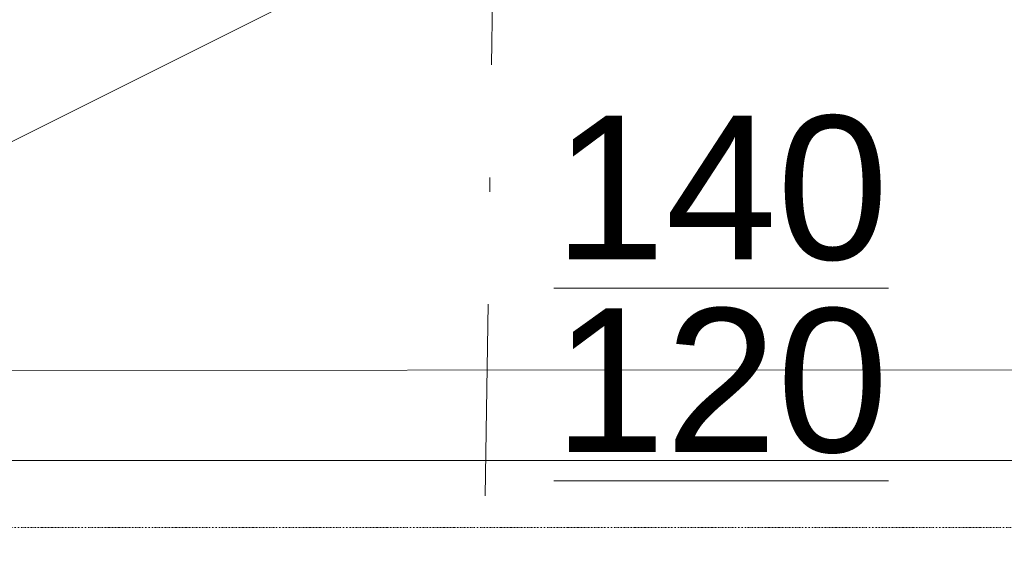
# Model space of a CAD drawing. Header units: millimetres. Extents: x -24674 to 2959, y -2716 to 20653.
# Tile 13 of 161: x -19505 to -18476, y 563 to 1115. Entities that reach past the tile are written whole.
import ezdxf

# ---------------------------------------------------------------- set-up
doc = ezdxf.new("R2010")
doc.units = ezdxf.units.MM
doc.header["$MEASUREMENT"] = 0
for name, pattern in [('Wipeout_Contour', [1000, 0, -1000]), ('Čerchovaná', [450, 200, -117.5, 15, -117.5]), ('Čerchovaná S', [3.5, 1.5, -0.85, 0.3, -0.85])]:
    doc.linetypes.add(name, pattern=pattern)
for name, color, linetype in [('9._POHLED ZÁPADNÍ_1_Anotace - SP', 7, 'Continuous'), ('9._POHLED ZÁPADNÍ_1_Konstrukce - krov', 7, 'Continuous'), ('9._POHLED ZÁPADNÍ_1_Konstrukce - nosné', 7, 'Continuous'), ('9._POHLED ZÁPADNÍ_1_Výplně - Povrchové', 7, 'Continuous')]:
    doc.layers.add(name, color=color, linetype=linetype)
doc.styles.add('GENEROVANÝ_STYL_1', font='txt')

msp = doc.modelspace()

# ---------------------------------------------------------------- wipeouts: each hides what was drawn before it
at = {"color": 254, "linetype": 'Wipeout_Contour', "lineweight": 0, "ltscale": 72102.487205}
msp.add_wipeout([(-20184.5, 348.5), (-15847.4, 349.8), (-15847.5, 749.8), (-20184.6, 748.5)], dxfattribs=at).dxf.layer = '9._POHLED ZÁPADNÍ_1_Výplně - Povrchové'

# ---------------------------------------------------------------- next in the draw order: linework, layer by layer
at = {"layer": '9._POHLED ZÁPADNÍ_1_Anotace - SP', "color": 8, "linetype": 'Continuous', "lineweight": 13}
msp.add_line((-20178.9, 654.5), (-15982.4, 2752.6), dxfattribs=at)
at = {"layer": '9._POHLED ZÁPADNÍ_1_Konstrukce - krov', "color": 8, "linetype": 'Čerchovaná', "lineweight": 13}
msp.add_line((-19025.5, 167.6), (-18963.5, 4270.9), dxfattribs=at)
at = {"layer": '9._POHLED ZÁPADNÍ_1_Konstrukce - krov', "color": 8, "linetype": 'Continuous', "lineweight": 13}
msp.add_line((-20178.9, 654.5), (-15844, 654.5), dxfattribs=at)
at = {"layer": '9._POHLED ZÁPADNÍ_1_Konstrukce - krov', "color": 251, "linetype": 'Čerchovaná S', "lineweight": 13, "true_color": 0x6a6a6a}
msp.add_line((-20178.9, 584.5), (-15844, 584.5), dxfattribs=at)
at = {"layer": '9._POHLED ZÁPADNÍ_1_Konstrukce - nosné', "color": 251, "linetype": 'Continuous', "lineweight": 20, "true_color": 0x6a6a6a, "flags": 128}
msp.add_lwpolyline([(-15847.5, 749.8), (-20184.6, 748.5)], dxfattribs=at)

# ---------------------------------------------------------------- next in the draw order: texts
at = {"layer": '9._POHLED ZÁPADNÍ_1_Anotace - SP', "color": 8, "linetype": 'Continuous', "lineweight": 13, "insert": (-18772.1, 837.7), "char_height": 150, "attachment_point": 5, "line_spacing_factor": 0.804162, "style": 'GENEROVANÝ_STYL_1'}
msp.add_mtext('\\A1;{\\pqc;\\fArial|b0|i0|c238|p38;\\L\\L1\\fArial|b0|i0|c238|p38;\\L\\L4\\fArial|b0|i0|c238|p38;\\L\\L0\\P\\pqc;\\fArial|b0|i0|c238|p38;1\\fArial|b0|i0|c238|p38;2\\fArial|b0|i0|c238|p38;0}', dxfattribs=at)

doc.saveas('drawing.dxf')
